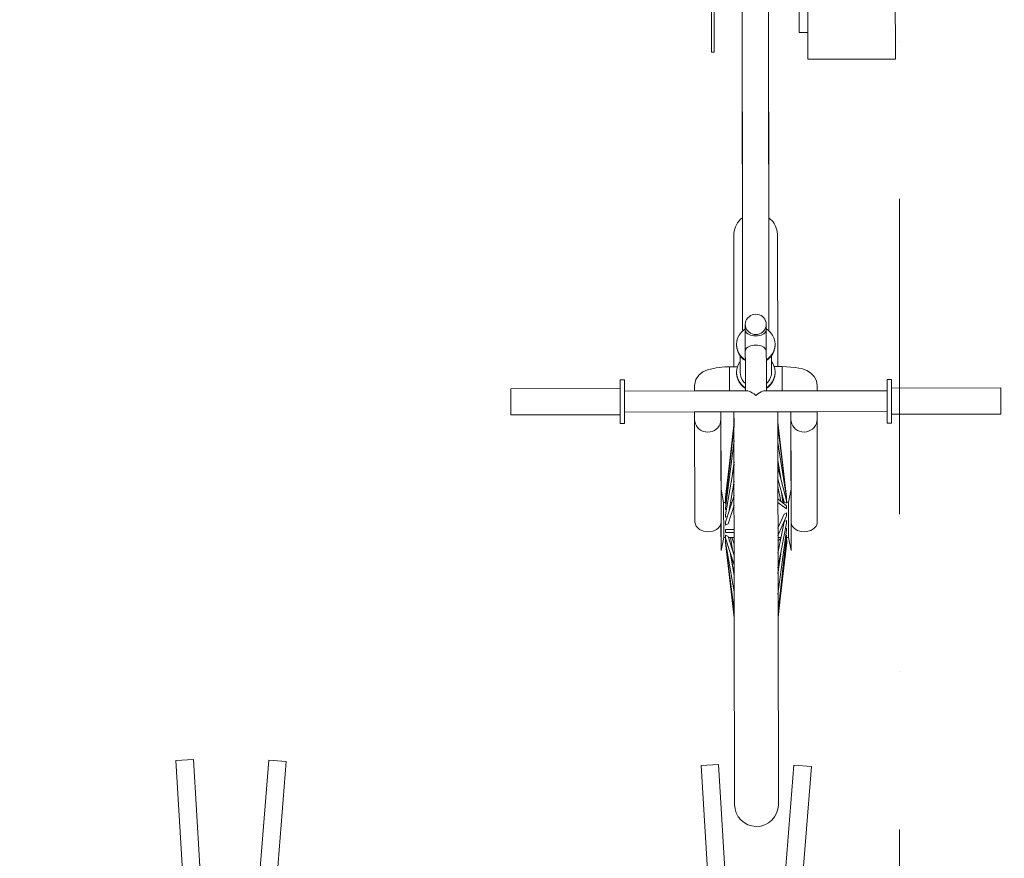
# Model space of a CAD drawing. Header units: millimetres. Extents: x 7523222 to 7678971, y 5352079 to 5786624.
# Tile 15 of 92: x 7541465 to 7542590, y 5777623 to 5778580. Entities that reach past the tile are written whole.
import ezdxf
from ezdxf.enums import TextEntityAlignment as Align

# ---------------------------------------------------------------- set-up
doc = ezdxf.new("R2010")
doc.units = ezdxf.units.MM
doc.header["$MEASUREMENT"] = 0
doc.linetypes.add('Kropki i Kreski', pattern=[720, 360, -180, 0, -180])
doc.linetypes.add('Wipeout_Contour', pattern=[1000, 0, -1000])
for name, color, linetype in [('Nowe_2025-11-03 Rowery', 7, 'Continuous'), ('Nowe_299-A Wymiary opisy PB', 7, 'Continuous'), ('Nowe_410-K Osie', 7, 'Continuous')]:
    doc.layers.add(name, color=color, linetype=linetype)
for name, color, linetype, lineweight in [('Nowe_2025-11-03 Rowery_Nr_pióra__2', 8, 'Continuous', 13), ('Nowe_299-A Wymiary opisy PB_Nr_pióra__6', 5, 'Continuous', 13), ('Nowe_410-K Osie_Nr_pióra__1', 7, 'Continuous', 13)]:
    doc.layers.add(name, color=color, linetype=linetype, lineweight=lineweight)
for name, color, linetype, lineweight, true_color in [('Nowe_299-A Wymiary opisy PB_Nr_pióra__45', 7, 'Continuous', 15, 0x40a5ff), ('Nowe_299-A Wymiary opisy PB_Nr_pióra__85', 7, 'Continuous', 13, 0x80c2ff), ('Nowe_410-K Osie_Nr_pióra__5', 7, 'Continuous', 13, 0x40a5ff)]:
    doc.layers.add(name, color=color, linetype=linetype, lineweight=lineweight, true_color=true_color)
doc.styles.add('STYL_AUTOMATYCZNY_2', font='arial.ttf')
doc.styles.add('STYL_AUTOMATYCZNY_3', font='arial.ttf')
doc.dimstyles.new('STYL_AUTOMATYCZNY__1', dxfattribs={"dimtxt": 200, "dimasz": 95, "dimexe": 0.18, "dimexo": 0.0625, "dimgap": 0, "dimtad": 1, "dimdec": 1, "dimlfac": 0.1, "dimzin": 0, "dimdsep": 46, "dimtxsty": 'STYL_AUTOMATYCZNY_2', "dimblk": 'ARROWHEAD_2', "dimblk1": 'ARROWHEAD_2', "dimblk2": 'ARROWHEAD_2', "dimcen": 0.09, "dimclrd": 256, "dimclre": 256, "dimclrt": 5, "dimadec": 1, "dimazin": 0, "dimtfac": 1, "dimtdec": 4, "dimtmove": 0, "dimatfit": 3, "dimfxl": 0, "dimtolj": 1, "dimtzin": 0, "dimarcsym": 0})
doc.dimstyles.new('STYL_AUTOMATYCZNY__2', dxfattribs={"dimtxt": 200, "dimasz": 95, "dimexe": 0.18, "dimexo": 0.0625, "dimgap": 0, "dimtad": 1, "dimtih": 1, "dimtoh": 1, "dimdec": 1, "dimlfac": 0.1, "dimzin": 0, "dimdsep": 46, "dimtxsty": 'STYL_AUTOMATYCZNY_2', "dimblk": 'ARROWHEAD_2', "dimblk1": 'ARROWHEAD_2', "dimblk2": 'ARROWHEAD_2', "dimcen": 0.09, "dimclrd": 256, "dimclre": 256, "dimclrt": 5, "dimadec": 1, "dimazin": 0, "dimtfac": 1, "dimtdec": 4, "dimtmove": 0, "dimatfit": 3, "dimfxl": 0, "dimtolj": 1, "dimtzin": 0, "dimarcsym": 0})

# ---------------------------------------------------------------- blocks, each defined once
blk = doc.blocks.new('Standardowy znacznik osi[181]', base_point=(7542470.5, 5781536.1))
at = {"layer": 'Nowe_410-K Osie_Nr_pióra__5', "color": 161, "linetype": 'Kropki i Kreski', "lineweight": 13, "true_color": 0x40a5ff}
blk.add_line((7542470.5, 5780536.1), (7542470.5, 5759403.4), dxfattribs=at)
at = {"layer": 'Nowe_410-K Osie_Nr_pióra__1', "color": 7, "lineweight": 13, "style": 'STYL_AUTOMATYCZNY_3'}
for tag, p in [('AC_MarkerText_1_0', (7542470.5, 5782111.1)), ('AC_MarkerText_1_1', (7542470.5, 5758178.4))]:
    blk.add_attdef(tag, text='', height=350, dxfattribs=at).set_placement(p, align=Align.TOP_CENTER)
blk = doc.blocks.new('Stojak na rowery 02 27[188]', base_point=(7541403.7, 5777408.4))
at = {"color": 254, "linetype": 'Wipeout_Contour', "lineweight": 0, "ltscale": 38001520.99650452}
blk.add_wipeout([(7541681.2, 5777446.3), (7541663.8, 5777735.8), (7541643.8, 5777734.6), (7541661.3, 5777445.1)], dxfattribs=at).dxf.layer = 'Nowe_2025-11-03 Rowery'
at = {"color": 254, "linetype": 'Wipeout_Contour', "lineweight": 0, "ltscale": 38001791.45607746}
blk.add_wipeout([(7541746.8, 5777444.3), (7541769.8, 5777733.4), (7541749.9, 5777735), (7541726.9, 5777445.9)], dxfattribs=at).dxf.layer = 'Nowe_2025-11-03 Rowery'
at = {"color": 254, "linetype": 'Wipeout_Contour', "lineweight": 0, "ltscale": 38003412.13286211}
blk.add_wipeout([(7542281.2, 5777440.6), (7542263.7, 5777730), (7542243.8, 5777728.8), (7542261.2, 5777439.4)], dxfattribs=at).dxf.layer = 'Nowe_2025-11-03 Rowery'
at = {"color": 254, "linetype": 'Wipeout_Contour', "lineweight": 0, "ltscale": 38003682.60065266}
blk.add_wipeout([(7542346.8, 5777438.5), (7542369.8, 5777727.6), (7542349.8, 5777729.2), (7542326.8, 5777440.1)], dxfattribs=at).dxf.layer = 'Nowe_2025-11-03 Rowery'
at = {"layer": 'Nowe_2025-11-03 Rowery_Nr_pióra__2', "color": 8, "linetype": 'Continuous', "lineweight": 13, "flags": 128}
for points in [[(7541681.2, 5777446.3), (7541661.3, 5777445.1), (7541643.8, 5777734.6), (7541663.8, 5777735.8)], [(7541746.8, 5777444.3), (7541726.9, 5777445.9), (7541749.9, 5777735), (7541769.8, 5777733.4)], [(7542281.2, 5777440.6), (7542261.2, 5777439.4), (7542243.8, 5777728.8), (7542263.7, 5777730)], [(7542346.8, 5777438.5), (7542326.8, 5777440.1), (7542349.8, 5777729.2), (7542369.8, 5777727.6)]]:
    blk.add_lwpolyline(points, close=True, dxfattribs=at)
blk = doc.blocks.new('Rower 27[190]', base_point=(7542306.3, 5778169.2))
at = {"layer": 'Nowe_2025-11-03 Rowery_Nr_pióra__2', "color": 8, "linetype": 'Continuous', "lineweight": 13}
for p, q in [((7542255.5, 5778709.3), (7542255.7, 5778543.3)), ((7542258.5, 5778709.3), (7542258.7, 5778543.3)), ((7542291.2, 5778225), (7542290.5, 5778696.6)), ((7542321.2, 5778225.1), (7542320.5, 5778696.6)), ((7542355.6, 5778659.5), (7542355.7, 5778565.8)), ((7542365.8, 5778535.2), (7542365.6, 5778642.7)), ((7542255.7, 5778543.3), (7542258.7, 5778543.3)), ((7542304.1, 5778243.8), (7542302.1, 5778243.3)), ((7542306.2, 5778244), (7542304.1, 5778243.8)), ((7542308.3, 5778243.8), (7542306.2, 5778244)), ((7542310.3, 5778243.3), (7542308.3, 5778243.8)), ((7542294.4, 5778234.4), (7542294.2, 5778232.4)), ((7542294.2, 5778232.4), (7542294.4, 5778230.3)), ((7542294.3, 5778156.4), (7542294.2, 5778232.4)), ((7542294.9, 5778236.3), (7542294.4, 5778234.4)), ((7542295.8, 5778238.1), (7542294.9, 5778236.3)), ((7542297, 5778239.8), (7542295.8, 5778238.1)), ((7542298.5, 5778241.2), (7542297, 5778239.8)), ((7542300.2, 5778242.4), (7542298.5, 5778241.2)), ((7542302.1, 5778243.3), (7542300.2, 5778242.4)), ((7542312.2, 5778242.4), (7542310.3, 5778243.3)), ((7542313.9, 5778241.3), (7542312.2, 5778242.4)), ((7542315.4, 5778239.8), (7542313.9, 5778241.3)), ((7542316.6, 5778238.2), (7542315.4, 5778239.8)), ((7542317.5, 5778236.3), (7542316.6, 5778238.2)), ((7542318, 5778234.4), (7542317.5, 5778236.3)), ((7542318.2, 5778232.4), (7542318, 5778234.4)), ((7542318, 5778230.4), (7542318.2, 5778232.4)), ((7542318.3, 5778156.5), (7542318.2, 5778232.4)), ((7542289.4, 5778223.2), (7542287.2, 5778220.2)), ((7542292.1, 5778225.9), (7542289.4, 5778223.2)), ((7542294.2, 5778227.3), (7542292.1, 5778225.9)), ((7542294.4, 5778225.2), (7542294.2, 5778226.4)), ((7542294.4, 5778230.3), (7542294.9, 5778228.4)), ((7542294.9, 5778224), (7542294.4, 5778225.2)), ((7542294.9, 5778228.4), (7542295.8, 5778226.6)), ((7542295.8, 5778222.8), (7542294.9, 5778224)), ((7542295.8, 5778226.6), (7542297, 5778224.9)), ((7542297, 5778221.8), (7542295.8, 5778222.8)), ((7542297, 5778224.9), (7542298.5, 5778223.5)), ((7542298.5, 5778220.9), (7542297, 5778221.8)), ((7542298.5, 5778223.5), (7542300.2, 5778222.3)), ((7542300.2, 5778220.2), (7542298.5, 5778220.9)), ((7542300.2, 5778222.3), (7542302.1, 5778221.5)), ((7542302.1, 5778221.5), (7542304.1, 5778221)), ((7542304.1, 5778221), (7542306.2, 5778220.8)), ((7542306.2, 5778220.8), (7542308.3, 5778221)), ((7542308.3, 5778221), (7542310.3, 5778221.5)), ((7542310.3, 5778221.5), (7542312.2, 5778222.3)), ((7542312.2, 5778222.3), (7542313.9, 5778223.5)), ((7542313.9, 5778220.9), (7542312.2, 5778220.2)), ((7542313.9, 5778223.5), (7542315.4, 5778224.9)), ((7542315.4, 5778221.8), (7542313.9, 5778220.9)), ((7542315.4, 5778224.9), (7542316.6, 5778226.6)), ((7542316.6, 5778222.9), (7542315.4, 5778221.8)), ((7542316.6, 5778226.6), (7542317.5, 5778228.4)), ((7542317.5, 5778224), (7542316.6, 5778222.9)), ((7542317.5, 5778228.4), (7542318, 5778230.4)), ((7542318, 5778225.2), (7542317.5, 5778224)), ((7542318.2, 5778226.4), (7542318, 5778225.2)), ((7542320.3, 5778225.9), (7542318.2, 5778227.3)), ((7542323.1, 5778223.3), (7542320.3, 5778225.9)), ((7542325.3, 5778220.2), (7542323.1, 5778223.3)), ((7542284.6, 5778213.3), (7542284.2, 5778209.6)), ((7542285.5, 5778216.8), (7542284.6, 5778213.3)), ((7542287.2, 5778220.2), (7542285.5, 5778216.8)), ((7542302.1, 5778219.7), (7542300.2, 5778220.2)), ((7542304.1, 5778219.4), (7542302.1, 5778219.7)), ((7542306.2, 5778219.3), (7542304.1, 5778219.4)), ((7542308.3, 5778219.4), (7542306.2, 5778219.3)), ((7542310.3, 5778219.7), (7542308.3, 5778219.4)), ((7542312.2, 5778220.2), (7542310.3, 5778219.7)), ((7542326.9, 5778216.9), (7542325.3, 5778220.2)), ((7542327.9, 5778213.3), (7542326.9, 5778216.9)), ((7542328.2, 5778209.6), (7542327.9, 5778213.3)), ((7542284.2, 5778208.8), (7542284.2, 5778209.6)), ((7542284.2, 5778209.6), (7542284.6, 5778205.9)), ((7542284.2, 5778208.8), (7542284.6, 5778205.1)), ((7542284.6, 5778205.9), (7542285.6, 5778202.3)), ((7542284.6, 5778205.1), (7542285.6, 5778201.5)), ((7542285.6, 5778202.3), (7542287.2, 5778198.9)), ((7542285.6, 5778201.5), (7542287.2, 5778198.2)), ((7542287.2, 5778198.9), (7542289.4, 5778195.9)), ((7542294.4, 5778203), (7542294.2, 5778201.8)), ((7542295, 5778204.2), (7542294.4, 5778203)), ((7542295.8, 5778205.3), (7542295, 5778204.2)), ((7542297, 5778206.3), (7542295.8, 5778205.3)), ((7542298.5, 5778207.1), (7542297, 5778206.3)), ((7542300.2, 5778207.8), (7542298.5, 5778207.1)), ((7542302.1, 5778208.3), (7542300.2, 5778207.8)), ((7542304.1, 5778208.6), (7542302.1, 5778208.3)), ((7542306.2, 5778208.7), (7542304.1, 5778208.6)), ((7542308.3, 5778208.6), (7542306.2, 5778208.7)), ((7542310.3, 5778208.3), (7542308.3, 5778208.6)), ((7542312.2, 5778207.8), (7542310.3, 5778208.3)), ((7542313.9, 5778207.1), (7542312.2, 5778207.8)), ((7542315.4, 5778206.3), (7542313.9, 5778207.1)), ((7542316.6, 5778205.3), (7542315.4, 5778206.3)), ((7542317.5, 5778204.2), (7542316.6, 5778205.3)), ((7542318.1, 5778203.1), (7542317.5, 5778204.2)), ((7542318.2, 5778201.9), (7542318.1, 5778203.1)), ((7542323.1, 5778196), (7542325.3, 5778199)), ((7542325.3, 5778199), (7542326.9, 5778202.4)), ((7542325.3, 5778198.2), (7542326.9, 5778201.6)), ((7542326.9, 5778202.4), (7542327.9, 5778205.9)), ((7542326.9, 5778201.6), (7542327.9, 5778205.2)), ((7542327.9, 5778205.9), (7542328.2, 5778209.6)), ((7542327.9, 5778205.2), (7542328.2, 5778208.8)), ((7542328.2, 5778208.8), (7542328.2, 5778209.6)), ((7542287.2, 5778188.4), (7542285.6, 5778185)), ((7542287.2, 5778198.2), (7542289.4, 5778195.1)), ((7542288.3, 5778189.8), (7542287.2, 5778188.4)), ((7542288.3, 5778177.7), (7542288.2, 5778196.7)), ((7542289.4, 5778195.9), (7542292.1, 5778193.3)), ((7542289.4, 5778195.1), (7542292.1, 5778192.5)), ((7542292.1, 5778193.3), (7542294.3, 5778191.8)), ((7542292.1, 5778192.5), (7542294.3, 5778191.1)), ((7542318.3, 5778191.9), (7542320.4, 5778193.3)), ((7542318.3, 5778191.1), (7542320.4, 5778192.6)), ((7542320.4, 5778193.3), (7542323.1, 5778196)), ((7542320.4, 5778192.6), (7542323.1, 5778195.2)), ((7542323.1, 5778195.2), (7542325.3, 5778198.2)), ((7542324.3, 5778177.8), (7542324.2, 5778196.8)), ((7542325.3, 5778188.4), (7542324.3, 5778189.9)), ((7542326.9, 5778185.1), (7542325.3, 5778188.4)), ((7542276.3, 5778184.1), (7542276.3, 5778156.4)), ((7542276.3, 5778184.1), (7542285.4, 5778184.1)), ((7542284.6, 5778181.4), (7542284.3, 5778177.7)), ((7542284.3, 5778177.7), (7542284.6, 5778174)), ((7542284.3, 5778176.9), (7542284.3, 5778177.7)), ((7542284.3, 5778176.9), (7542284.6, 5778173.3)), ((7542285.6, 5778185), (7542284.6, 5778181.4)), ((7542288.3, 5778177.7), (7542288.6, 5778174.7)), ((7542324, 5778174.8), (7542324.3, 5778177.8)), ((7542327.9, 5778181.5), (7542326.9, 5778185.1)), ((7542327.2, 5778184.2), (7542336.3, 5778184.2)), ((7542328.3, 5778177.8), (7542327.9, 5778181.5)), ((7542327.9, 5778174.1), (7542328.3, 5778177.8)), ((7542327.9, 5778173.3), (7542328.3, 5778177)), ((7542328.3, 5778177), (7542328.3, 5778177.8)), ((7542336.3, 5778184.2), (7542336.3, 5778156.5)), ((7542151.3, 5778169.2), (7542151.4, 5778119.4)), ((7542284.6, 5778174), (7542285.6, 5778170.5)), ((7542284.6, 5778173.3), (7542285.6, 5778169.7)), ((7542285.6, 5778170.5), (7542287.2, 5778167.1)), ((7542285.6, 5778169.7), (7542287.2, 5778166.3)), ((7542287.2, 5778167.1), (7542289.4, 5778164.1)), ((7542287.2, 5778166.3), (7542289.4, 5778163.3)), ((7542288.6, 5778174.7), (7542289.4, 5778171.8)), ((7542289.4, 5778171.8), (7542290.7, 5778169)), ((7542290.7, 5778169), (7542292.5, 5778166.6)), ((7542292.5, 5778166.6), (7542294.3, 5778164.8)), ((7542318.3, 5778164.9), (7542320.1, 5778166.6)), ((7542320.1, 5778166.6), (7542321.9, 5778169.1)), ((7542321.9, 5778169.1), (7542323.2, 5778171.8)), ((7542323.1, 5778164.1), (7542325.3, 5778167.2)), ((7542323.2, 5778171.8), (7542324, 5778174.8)), ((7542323.2, 5778163.3), (7542325.3, 5778166.4)), ((7542325.3, 5778167.2), (7542327, 5778170.5)), ((7542325.3, 5778166.4), (7542327, 5778169.7)), ((7542327, 5778170.5), (7542327.9, 5778174.1)), ((7542327, 5778169.7), (7542327.9, 5778173.3)), ((7542461.3, 5778169.6), (7542461.4, 5778119.8)), ((7542156.3, 5778156.2), (7542156.3, 5778132.3)), ((7542236.3, 5778156.4), (7542297.1, 5778156.4)), ((7542289.4, 5778164.1), (7542292.2, 5778161.5)), ((7542289.4, 5778163.3), (7542292.2, 5778160.7)), ((7542292.2, 5778161.5), (7542294.3, 5778160)), ((7542292.2, 5778160.7), (7542294.3, 5778159.2)), ((7542297.1, 5778156.4), (7542298.6, 5778156.1)), ((7542298.6, 5778156.1), (7542300.3, 5778155.4)), ((7542300.3, 5778155.4), (7542302.2, 5778154.3)), ((7542302.2, 5778154.3), (7542304.2, 5778153)), ((7542308.4, 5778153), (7542310.4, 5778154.3)), ((7542310.4, 5778154.3), (7542312.3, 5778155.4)), ((7542312.3, 5778155.4), (7542314, 5778156.1)), ((7542314, 5778156.1), (7542315.5, 5778156.5)), ((7542315.5, 5778156.5), (7542376.3, 5778156.6)), ((7542318.3, 5778160), (7542320.4, 5778161.5)), ((7542318.3, 5778159.3), (7542320.4, 5778160.7)), ((7542320.4, 5778161.5), (7542323.1, 5778164.1)), ((7542320.4, 5778160.7), (7542323.2, 5778163.3)), ((7542456.3, 5778156.7), (7542456.3, 5778132.8)), ((7542304.2, 5778153), (7542306.3, 5778151.4)), ((7542306.3, 5778151.4), (7542308.4, 5778153)), ((7542236.3, 5778132.4), (7542376.3, 5778132.6)), ((7542266.3, 5778132.5), (7542266.6, 5777974.2)), ((7542281.3, 5778132.5), (7542281.7, 5777897.5)), ((7542331.3, 5778132.6), (7542331.7, 5777897.6)), ((7542346.3, 5778132.6), (7542346.6, 5777974.3)), ((7542236.6, 5778121.3), (7542236.4, 5778123.8)), ((7542237.3, 5778118.9), (7542236.6, 5778121.3)), ((7542266.1, 5778121.3), (7542265.5, 5778118.9)), ((7542266.4, 5778123.9), (7542266.1, 5778121.3)), ((7542271.5, 5778033.1), (7542281.4, 5778120.8)), ((7542337.9, 5778063.4), (7542331.4, 5778120.9)), ((7542346.6, 5778121.5), (7542346.4, 5778124)), ((7542347.3, 5778119), (7542346.6, 5778121.5)), ((7542376.1, 5778121.5), (7542375.5, 5778119.1)), ((7542376.4, 5778124), (7542376.1, 5778121.5)), ((7542238.4, 5778116.6), (7542237.3, 5778118.9)), ((7542239.9, 5778114.5), (7542238.4, 5778116.6)), ((7542241.7, 5778112.7), (7542239.9, 5778114.5)), ((7542243.9, 5778111.3), (7542241.7, 5778112.7)), ((7542246.2, 5778110.2), (7542243.9, 5778111.3)), ((7542248.8, 5778109.6), (7542246.2, 5778110.2)), ((7542251.4, 5778109.4), (7542248.8, 5778109.6)), ((7542254, 5778109.6), (7542251.4, 5778109.4)), ((7542256.5, 5778110.2), (7542254, 5778109.6)), ((7542258.9, 5778111.3), (7542256.5, 5778110.2)), ((7542261, 5778112.8), (7542258.9, 5778111.3)), ((7542262.9, 5778114.5), (7542261, 5778112.8)), ((7542264.4, 5778116.6), (7542262.9, 5778114.5)), ((7542265.5, 5778118.9), (7542264.4, 5778116.6)), ((7542271.5, 5778028.7), (7542281.4, 5778116.5)), ((7542341.5, 5778035), (7542331.4, 5778115.8)), ((7542348.4, 5778116.7), (7542347.3, 5778119)), ((7542349.9, 5778114.7), (7542348.4, 5778116.7)), ((7542351.7, 5778112.9), (7542349.9, 5778114.7)), ((7542353.9, 5778111.4), (7542351.7, 5778112.9)), ((7542356.2, 5778110.4), (7542353.9, 5778111.4)), ((7542358.8, 5778109.7), (7542356.2, 5778110.4)), ((7542361.4, 5778109.5), (7542358.8, 5778109.7)), ((7542364, 5778109.7), (7542361.4, 5778109.5)), ((7542366.5, 5778110.4), (7542364, 5778109.7)), ((7542368.9, 5778111.5), (7542366.5, 5778110.4)), ((7542371, 5778112.9), (7542368.9, 5778111.5)), ((7542372.9, 5778114.7), (7542371, 5778112.9)), ((7542374.4, 5778116.8), (7542372.9, 5778114.7)), ((7542375.5, 5778119.1), (7542374.4, 5778116.8)), ((7542271.5, 5778022.6), (7542281.4, 5778099.8)), ((7542341.5, 5778034.7), (7542331.4, 5778097.7)), ((7542279.7, 5778062.3), (7542281.4, 5778075.6)), ((7542334.8, 5778056.5), (7542331.4, 5778077.5)), ((7542271.5, 5778014.9), (7542281.4, 5778072.2)), ((7542280, 5778064.3), (7542281.4, 5778072.7)), ((7542332, 5778067), (7542331.4, 5778070.9)), ((7542341.5, 5778031.4), (7542331.4, 5778069)), ((7542275.3, 5778018.1), (7542281.5, 5778053.6)), ((7542338.5, 5778029.6), (7542331.5, 5778056.1)), ((7542269.5, 5778029.2), (7542266.5, 5778044.2)), ((7542271.5, 5778035.1), (7542273.4, 5778050.1)), ((7542280, 5778045.2), (7542281.5, 5778049.6)), ((7542334.7, 5778030.6), (7542331.5, 5778047.2)), ((7542346.5, 5778044.3), (7542343.5, 5778029.3)), ((7542271.5, 5778006.5), (7542281.5, 5778037)), ((7542271.5, 5778035.1), (7542271.5, 5778031.4)), ((7542271.5, 5778035.1), (7542271.7, 5778035)), ((7542271.5, 5778033.4), (7542271.5, 5778033.4)), ((7542271.5, 5778033.1), (7542272, 5778033)), ((7542271.9, 5778032.5), (7542271.5, 5778032.5)), ((7542271.8, 5778031.5), (7542271.5, 5778031.4)), ((7542271.5, 5778030), (7542271.7, 5778030.7)), ((7542271.5, 5778030), (7542271.5, 5778029.2)), ((7542271.5, 5778030), (7542271.6, 5778029.9)), ((7542341.5, 5778025.3), (7542331.5, 5778033.1)), ((7542337.2, 5778029.3), (7542335.7, 5778040.3)), ((7542338.2, 5778029.3), (7542337.9, 5778031.9)), ((7542341.2, 5778032.4), (7542341.5, 5778032.3)), ((7542341.3, 5778031.9), (7542341.5, 5778031.9)), ((7542341.5, 5778035), (7542341.5, 5778031.9)), ((7542341.5, 5778031.4), (7542341.5, 5778028.2)), ((7542269.5, 5778029.2), (7542269.6, 5777989.2)), ((7542271.5, 5778029.2), (7542269.5, 5778029.2)), ((7542271.5, 5778028.7), (7542271.5, 5778028.1)), ((7542271.5, 5778028.1), (7542272.2, 5778028.1)), ((7542271.5, 5778022.6), (7542271.5, 5778020.9)), ((7542271.5, 5778020.9), (7542272.6, 5778021.1)), ((7542274.5, 5778004.8), (7542281.5, 5778026.1)), ((7542278.9, 5778029.2), (7542277.2, 5778029.2)), ((7542338.5, 5778023.6), (7542331.5, 5778029)), ((7542339.3, 5778029.3), (7542336.4, 5778029.3)), ((7542338.5, 5778029.6), (7542341.5, 5778028.2)), ((7542338.5, 5778023.6), (7542341.5, 5778021.9)), ((7542343.5, 5778029.3), (7542341.5, 5778029.3)), ((7542341.5, 5778025.3), (7542341.5, 5778021.9)), ((7542343.5, 5778029.3), (7542343.6, 5777989.3)), ((7542271.5, 5778014.9), (7542271.5, 5778012.3)), ((7542271.5, 5778012.3), (7542273.7, 5778013.1)), ((7542338.5, 5778015.8), (7542331.5, 5777999.6)), ((7542341.5, 5778014), (7542331.5, 5777991)), ((7542341.5, 5778017.4), (7542338.5, 5778015.8)), ((7542341.5, 5778008.4), (7542338.6, 5778007.2)), ((7542341.5, 5778017.4), (7542341.5, 5778014)), ((7542341.5, 5778008.4), (7542341.5, 5778005.6)), ((7542266.5, 5778006.6), (7542266.3, 5778004.7)), ((7542271.5, 5778006.5), (7542271.5, 5778003.2)), ((7542271.5, 5778003.2), (7542274.5, 5778004.8)), ((7542271.5, 5777998.4), (7542271.5, 5777994.9)), ((7542271.5, 5777998.4), (7542281.5, 5777998.4)), ((7542338.5, 5778007.1), (7542331.6, 5777971.3)), ((7542341.5, 5778005.6), (7542331.6, 5777954.5)), ((7542341.5, 5777997.6), (7542331.6, 5777924.6)), ((7542341.5, 5777999.6), (7542340.3, 5777999.3)), ((7542341.5, 5777999.6), (7542341.5, 5777997.6)), ((7542346.8, 5778004.8), (7542346.5, 5778006.7)), ((7542269.6, 5777989.2), (7542266.6, 5777974.2)), ((7542271.6, 5777989.2), (7542269.6, 5777989.2)), ((7542271.5, 5777994.9), (7542281.5, 5777994.9)), ((7542271.6, 5777991.6), (7542271.6, 5777988.3)), ((7542274.5, 5777990.1), (7542271.6, 5777991.6)), ((7542271.6, 5777988.3), (7542281.6, 5777957.9)), ((7542271.6, 5777986.9), (7542271.6, 5777983.2)), ((7542272.1, 5777986.7), (7542271.6, 5777986.9)), ((7542271.8, 5777987.7), (7542271.9, 5777986.8)), ((7542274.5, 5777990.1), (7542281.6, 5777968.7)), ((7542281.6, 5777989.2), (7542274.8, 5777989.2)), ((7542275.5, 5777989.2), (7542276, 5777985.7)), ((7542277.3, 5777989.2), (7542280.1, 5777973.2)), ((7542279, 5777989.2), (7542281.6, 5777981.4)), ((7542335.1, 5777989.3), (7542331.5, 5777989.3)), ((7542334.8, 5777987.9), (7542331.6, 5777985.4)), ((7542341.5, 5777991), (7542331.7, 5777904.9)), ((7542341.5, 5777986.3), (7542331.7, 5777897.6)), ((7542341.5, 5777991.9), (7542340.8, 5777991.9)), ((7542341, 5777986.7), (7542341.5, 5777986.7)), ((7542341.5, 5777986.3), (7542341, 5777986.4)), ((7542341.5, 5777987.2), (7542341.1, 5777987.4)), ((7542343.6, 5777989.3), (7542341.3, 5777989.3)), ((7542341.5, 5777987.2), (7542341.4, 5777986.7)), ((7542341.4, 5777985), (7542341.6, 5777985)), ((7542341.5, 5777991.9), (7542341.5, 5777991)), ((7542341.5, 5777989.3), (7542341.5, 5777987.2)), ((7542341.5, 5777986.7), (7542341.5, 5777986.3)), ((7542341.5, 5777986.3), (7542341.6, 5777983.5)), ((7542346.6, 5777974.3), (7542343.6, 5777989.3)), ((7542271.6, 5777984.3), (7542281.6, 5777927)), ((7542271.6, 5777983.2), (7542281.7, 5777906.1)), ((7542341.6, 5777983.5), (7542338.1, 5777955.1)), ((7542341.6, 5777983.5), (7542341.2, 5777983.6)), ((7542273.5, 5777968.2), (7542281.7, 5777897.5)), ((7542277, 5777971.8), (7542281.6, 5777945.6)), ((7542278.3, 5777967.8), (7542280.1, 5777954)), ((7542334.7, 5777970.4), (7542331.6, 5777947.6)), ((7542279.9, 5777956.1), (7542281.6, 5777946.2)), ((7542332.1, 5777951.5), (7542331.6, 5777949.5))]:
    blk.add_line(p, q, dxfattribs=at)
at = {"layer": 'Nowe_2025-11-03 Rowery_Nr_pióra__2', "color": 8, "linetype": 'Continuous', "lineweight": 13, "flags": 128}
for points in [[(7542355.7, 5778593.5), (7542355.7, 5778565.8), (7542365.7, 5778565.8), (7542365.8, 5778535.2), (7542465.8, 5778535.3), (7542465.6, 5778615.3)], [(7542255.6, 5778610.1), (7542255.7, 5778543.3), (7542258.7, 5778543.3), (7542258.7, 5778596.3)]]:
    blk.add_lwpolyline(points, dxfattribs=at)
blk.add_lwpolyline([(7542290.7, 5778596.4), (7542291, 5778354.1, 0.222487), (7542281.2, 5778336.2), (7542281.3, 5778184.1), (7542271, 5778184), (7542260.9, 5778183), (7542251, 5778180.5), (7542245.7, 5778178.1), (7542241.2, 5778174.4), (7542237.8, 5778169.4), (7542236.3, 5778162.6), (7542236.3, 5778156.4), (7542156.3, 5778156.2), (7542156.3, 5778169.2), (7542151.3, 5778169.2), (7542151.3, 5778159.2), (7542026.3, 5778159), (7542026.3, 5778129.2), (7542151.3, 5778129.3), (7542151.4, 5778119.4), (7542156.4, 5778119.4), (7542156.3, 5778132.3), (7542236.3, 5778132.4), (7542236.5, 5778006.5), (7542238, 5778001.9), (7542241.9, 5777998.1), (7542246.4, 5777996.2), (7542251.5, 5777995.6), (7542257.3, 5777996.5), (7542261.2, 5777998.2), (7542263, 5777999.5), (7542265.5, 5778002.6), (7542266.3, 5778004.7), (7542266.6, 5777974.2), (7542269.6, 5777989.2), (7542271.6, 5777989.2), (7542271.6, 5777983.2), (7542281.7, 5777897.5), (7542282, 5777684.3, 0.995646), (7542332, 5777683.9), (7542331.7, 5777899.7), (7542341.6, 5777983.5), (7542341.3, 5777989.3), (7542343.6, 5777989.3), (7542346.6, 5777974.3), (7542346.6, 5778005.7), (7542347.4, 5778002.9), (7542348.5, 5778001.2), (7542350, 5777999.6), (7542351.9, 5777998.3), (7542354, 5777997.2), (7542356.4, 5777996.4), (7542358.9, 5777995.9), (7542361.5, 5777995.7), (7542364.1, 5777995.9), (7542369, 5777997.2), (7542371.2, 5777998.3), (7542373, 5777999.7), (7542375.1, 5778002.1), (7542376.3, 5778004.8), (7542376.5, 5778006.7), (7542376.3, 5778132.6), (7542456.3, 5778132.8), (7542456.4, 5778119.8), (7542461.4, 5778119.8), (7542461.3, 5778129.8), (7542586.3, 5778130), (7542586.3, 5778159.9), (7542461.3, 5778159.7), (7542461.3, 5778169.6), (7542456.3, 5778169.6), (7542456.3, 5778156.7), (7542376.3, 5778156.6), (7542376.3, 5778162.8), (7542375.4, 5778167.8), (7542373, 5778172.8), (7542368.8, 5778177), (7542364.4, 5778179.6), (7542359.4, 5778181.5), (7542351.3, 5778183.2), (7542341.5, 5778184.1), (7542331.3, 5778184.2), (7542331, 5778334.6), (7542330.6, 5778338.9, 0.188008), (7542321, 5778354.2), (7542320.7, 5778596.4)], format="xyb", dxfattribs=at)
for points in [[(7542266.3, 5778132.5), (7542281.3, 5778132.5), (7542281.4, 5778119), (7542271.5, 5778035.1), (7542271.5, 5778029.2), (7542269.5, 5778029.2), (7542266.5, 5778044.2)], [(7542331.3, 5778132.6), (7542346.3, 5778132.6), (7542346.5, 5778044.3), (7542343.5, 5778029.3), (7542341.5, 5778029.3), (7542341.5, 5778035), (7542331.4, 5778120.9)]]:
    blk.add_lwpolyline(points, close=True, dxfattribs=at)
blk = doc.blocks.new('*D278', base_point=(6982742.1, 5361781.8))
at = {"layer": 'Nowe_299-A Wymiary opisy PB_Nr_pióra__45', "color": 161, "linetype": 'Continuous', "lineweight": 15, "true_color": 0x40a5ff}
for p, q in [((7524916.3, 5758993), (7524844.1, 5758868)), ((7569194.2, 5758868), (7569266.4, 5758993))]:
    blk.add_line(p, q, dxfattribs=at)
at = {"layer": 'Nowe_299-A Wymiary opisy PB_Nr_pióra__85', "color": 151, "linetype": 'Continuous', "lineweight": 13, "true_color": 0x80c2ff}
for p, q in [((7524880.2, 5758836.7), (7524880.2, 5759024.2)), ((7569230.3, 5758836.7), (7569230.3, 5759024.2)), ((7524819, 5758930.5), (7524880.2, 5758930.5)), ((7524880.2, 5758930.5), (7569230.3, 5758930.5)), ((7569230.3, 5758930.5), (7569291.4, 5758930.5))]:
    blk.add_line(p, q, dxfattribs=at)
at = {"layer": 'Nowe_299-A Wymiary opisy PB_Nr_pióra__6', "color": 5, "lineweight": 13, "insert": (7546712, 5758970.5), "char_height": 200, "attachment_point": 7, "style": 'STYL_AUTOMATYCZNY_2'}
blk.add_mtext('\\A1;{\\pql;\\fArial|b0|i0|c238|p0;\\W1.000000;4\xa0435}', dxfattribs=at)
blk = doc.blocks.new('ARROWHEAD_2')
at = {"color": 0, "linetype": 'Continuous', "lineweight": 0}
for p, q in [((-0.378, -0.655), (0.378, 0.655)), ((0, 0), (-1, 0))]:
    blk.add_line(p, q, dxfattribs=at)
blk = doc.blocks.new('*D297', base_point=(6982742.1, 5361781.8))
at = {"layer": 'Nowe_299-A Wymiary opisy PB_Nr_pióra__45', "color": 161, "linetype": 'Continuous', "lineweight": 15, "true_color": 0x40a5ff}
for p, q in [((7536756.5, 5781305.8), (7536684.3, 5781180.8)), ((7542506.6, 5781305.8), (7542434.5, 5781180.8))]:
    blk.add_line(p, q, dxfattribs=at)
at = {"layer": 'Nowe_299-A Wymiary opisy PB_Nr_pióra__85', "color": 151, "linetype": 'Continuous', "lineweight": 13, "true_color": 0x80c2ff}
for p, q in [((7536720.4, 5781149.5), (7536720.4, 5781337)), ((7542470.5, 5781149.5), (7542470.5, 5781337)), ((7536659.3, 5781243.3), (7536720.4, 5781243.3)), ((7536720.4, 5781243.3), (7542470.5, 5781243.3))]:
    blk.add_line(p, q, dxfattribs=at)
at = {"layer": 'Nowe_299-A Wymiary opisy PB_Nr_pióra__6', "color": 5, "lineweight": 13, "insert": (7539366.7, 5781283.3), "char_height": 200, "attachment_point": 7, "style": 'STYL_AUTOMATYCZNY_2'}
blk.add_mtext('\\A1;{\\pql;\\fArial|b0|i0|c238|p0;\\W1.000000;575}', dxfattribs=at)
blk = doc.blocks.new('*D298', base_point=(6982742.1, 5361781.8))
at = {"layer": 'Nowe_299-A Wymiary opisy PB_Nr_pióra__45', "color": 161, "linetype": 'Continuous', "lineweight": 15, "true_color": 0x40a5ff}
for p, q in [((7542506.6, 5781305.8), (7542434.5, 5781180.8)), ((7545756.5, 5781305.8), (7545684.3, 5781180.8))]:
    blk.add_line(p, q, dxfattribs=at)
at = {"layer": 'Nowe_299-A Wymiary opisy PB_Nr_pióra__85', "color": 151, "linetype": 'Continuous', "lineweight": 13, "true_color": 0x80c2ff}
for p, q in [((7542470.5, 5781149.5), (7542470.5, 5781337)), ((7545720.4, 5781149.5), (7545720.4, 5781337)), ((7542470.5, 5781243.3), (7545720.4, 5781243.3))]:
    blk.add_line(p, q, dxfattribs=at)
at = {"layer": 'Nowe_299-A Wymiary opisy PB_Nr_pióra__6', "color": 5, "lineweight": 13, "insert": (7543866.7, 5781283.3), "char_height": 200, "attachment_point": 7, "style": 'STYL_AUTOMATYCZNY_2'}
blk.add_mtext('\\A1;{\\pql;\\fArial|b0|i0|c238|p0;\\W1.000000;325}', dxfattribs=at)
blk = doc.blocks.new('*D303', base_point=(6982742.1, 5361781.8))
at = {"layer": 'Nowe_299-A Wymiary opisy PB_Nr_pióra__45', "color": 161, "linetype": 'Continuous', "lineweight": 15, "true_color": 0x40a5ff}
for p, q in [((7524916.3, 5780885.3), (7524844.1, 5780760.3)), ((7569194.2, 5780760.3), (7569266.4, 5780885.3))]:
    blk.add_line(p, q, dxfattribs=at)
at = {"layer": 'Nowe_299-A Wymiary opisy PB_Nr_pióra__85', "color": 151, "linetype": 'Continuous', "lineweight": 13, "true_color": 0x80c2ff}
for p, q in [((7524880.2, 5780729.1), (7524880.2, 5780916.6)), ((7569230.3, 5780729.1), (7569230.3, 5780916.6)), ((7524819, 5780822.8), (7524880.2, 5780822.8)), ((7524880.2, 5780822.8), (7569230.3, 5780822.8)), ((7569230.3, 5780822.8), (7569291.4, 5780822.8))]:
    blk.add_line(p, q, dxfattribs=at)
at = {"layer": 'Nowe_299-A Wymiary opisy PB_Nr_pióra__6', "color": 5, "lineweight": 13, "insert": (7546712, 5780862.8), "char_height": 200, "attachment_point": 7, "style": 'STYL_AUTOMATYCZNY_2'}
blk.add_mtext('\\A1;{\\pql;\\fArial|b0|i0|c238|p0;\\W1.000000;4\xa0435}', dxfattribs=at)
blk = doc.blocks.new('*D305', base_point=(6982742.1, 5361781.8))
at = {"layer": 'Nowe_299-A Wymiary opisy PB_Nr_pióra__45', "color": 161, "linetype": 'Continuous', "lineweight": 15, "true_color": 0x40a5ff}
for p, q in [((7536446.5, 5780443.6), (7536374.3, 5780318.6)), ((7542666, 5780443.6), (7542593.9, 5780318.6))]:
    blk.add_line(p, q, dxfattribs=at)
at = {"layer": 'Nowe_299-A Wymiary opisy PB_Nr_pióra__85', "color": 151, "linetype": 'Continuous', "lineweight": 13, "true_color": 0x80c2ff}
for p, q in [((7536410.4, 5780287.4), (7536410.4, 5780474.9)), ((7542629.9, 5780287.4), (7542629.9, 5780474.9)), ((7536410.4, 5780381.1), (7542629.9, 5780381.1))]:
    blk.add_line(p, q, dxfattribs=at)
at = {"layer": 'Nowe_299-A Wymiary opisy PB_Nr_pióra__6', "color": 5, "lineweight": 13, "insert": (7539291.4, 5780421.1), "char_height": 200, "attachment_point": 7, "style": 'STYL_AUTOMATYCZNY_2'}
blk.add_mtext('\\A1;{\\pql;\\fArial|b0|i0|c238|p0;\\W1.000000;622}', dxfattribs=at)
blk = doc.blocks.new('*D310', base_point=(6982742.1, 5361781.8))
at = {"layer": 'Nowe_299-A Wymiary opisy PB_Nr_pióra__45', "color": 161, "linetype": 'Continuous', "lineweight": 15, "true_color": 0x40a5ff}
for p, q in [((7536856.5, 5780001.9), (7536784.3, 5779876.9)), ((7542666.5, 5780001.9), (7542594.3, 5779876.9))]:
    blk.add_line(p, q, dxfattribs=at)
at = {"layer": 'Nowe_299-A Wymiary opisy PB_Nr_pióra__85', "color": 151, "linetype": 'Continuous', "lineweight": 13, "true_color": 0x80c2ff}
for p, q in [((7536820.4, 5779845.6), (7536820.4, 5780033.1)), ((7542630.4, 5779845.6), (7542630.4, 5780033.1)), ((7536820.4, 5779939.4), (7542630.4, 5779939.4))]:
    blk.add_line(p, q, dxfattribs=at)
at = {"layer": 'Nowe_299-A Wymiary opisy PB_Nr_pióra__6', "color": 5, "lineweight": 13, "insert": (7539496.6, 5779979.4), "char_height": 200, "attachment_point": 7, "style": 'STYL_AUTOMATYCZNY_2'}
blk.add_mtext('\\A1;{\\pql;\\fArial|b0|i0|c238|p0;\\W1.000000;581}', dxfattribs=at)
blk = doc.blocks.new('*D318', base_point=(6982742.1, 5361781.8))
at = {"layer": 'Nowe_299-A Wymiary opisy PB_Nr_pióra__45', "color": 161, "linetype": 'Continuous', "lineweight": 15, "true_color": 0x40a5ff}
for p, q in [((7534940.3, 5779099.5), (7534815.3, 5779171.7)), ((7534815.3, 5773211.9), (7534940.3, 5773139.7))]:
    blk.add_line(p, q, dxfattribs=at)
at = {"layer": 'Nowe_299-A Wymiary opisy PB_Nr_pióra__85', "color": 151, "linetype": 'Continuous', "lineweight": 13, "true_color": 0x80c2ff}
for p, q in [((7534877.8, 5779135.6), (7534877.8, 5779196.7)), ((7534971.5, 5779135.6), (7534784, 5779135.6)), ((7534877.8, 5773175.8), (7534877.8, 5779135.6)), ((7534971.5, 5773175.8), (7534784, 5773175.8))]:
    blk.add_line(p, q, dxfattribs=at)
at = {"layer": 'Nowe_299-A Wymiary opisy PB_Nr_pióra__6', "color": 5, "lineweight": 13, "insert": (7534837.8, 5775926.9), "char_height": 200, "attachment_point": 7, "rotation": 90, "style": 'STYL_AUTOMATYCZNY_2'}
blk.add_mtext('\\A1;{\\pql;\\fArial|b0|i0|c238|p0;\\W1.000000;596}', dxfattribs=at)
blk = doc.blocks.new('*D319', base_point=(6982742.1, 5361781.8))
at = {"layer": 'Nowe_299-A Wymiary opisy PB_Nr_pióra__45', "color": 161, "linetype": 'Continuous', "lineweight": 15, "true_color": 0x40a5ff}
for p, q in [((7535428, 5779409.5), (7535303, 5779481.7)), ((7535303, 5760261.7), (7535428, 5760189.5))]:
    blk.add_line(p, q, dxfattribs=at)
at = {"layer": 'Nowe_299-A Wymiary opisy PB_Nr_pióra__85', "color": 151, "linetype": 'Continuous', "lineweight": 13, "true_color": 0x80c2ff}
for p, q in [((7535365.5, 5779445.6), (7535365.5, 5779506.7)), ((7535459.3, 5779445.6), (7535271.8, 5779445.6)), ((7535365.5, 5760225.6), (7535365.5, 5779445.6)), ((7535459.3, 5760225.6), (7535271.8, 5760225.6)), ((7535365.5, 5760164.5), (7535365.5, 5760225.6))]:
    blk.add_line(p, q, dxfattribs=at)
at = {"layer": 'Nowe_299-A Wymiary opisy PB_Nr_pióra__6', "color": 5, "lineweight": 13, "insert": (7535325.5, 5769492.4), "char_height": 200, "attachment_point": 7, "rotation": 90, "style": 'STYL_AUTOMATYCZNY_2'}
blk.add_mtext('\\A1;{\\pql;\\fArial|b0|i0|c238|p0;\\W1.000000;1\xa0922}', dxfattribs=at)

msp = doc.modelspace()

# ---------------------------------------------------------------- block references
at = {"layer": 'Nowe_410-K Osie', "color": 8, "linetype": 'Continuous', "lineweight": 13}
msp.add_blockref('Standardowy znacznik osi[181]', (7542470.55, 5781536.1), dxfattribs=at)

# ---------------------------------------------------------------- dimensions: what is measured, and where the dimension line sits
at = {"layer": 'Nowe_299-A Wymiary opisy PB', "color": 151, "linetype": 'Continuous', "lineweight": 13, "true_color": 0x80c2ff}
dim = msp.add_linear_dim(base=(7545720.42, 5781243.28), p1=(7542470.55, 5758403.44), p2=(7545720.42, 5758403.44), dimstyle='STYL_AUTOMATYCZNY__2', dxfattribs=at)
dim.commit()
dim.dimension.update_dxf_attribs({"geometry": '*D298', "text_midpoint": (7544094.97, 5781383.28), "dimtype": 160})

# ---------------------------------------------------------------- next in the draw order: block references
at = {"layer": 'Nowe_2025-11-03 Rowery', "color": 8, "linetype": 'Continuous', "lineweight": 13}
msp.add_blockref('Stojak na rowery 02 27[188]', (7541403.67, 5777408.37), dxfattribs=at)

# ---------------------------------------------------------------- next in the draw order: block references
msp.add_blockref('Rower 27[190]', (7542306.29, 5778169.22), dxfattribs=at)

# ---------------------------------------------------------------- next in the draw order: dimensions: what is measured, and where the dimension line sits
at = {"layer": 'Nowe_299-A Wymiary opisy PB', "color": 151, "linetype": 'Continuous', "lineweight": 13, "true_color": 0x80c2ff}
for base, p1, p2, picture, middle in [((7542470.55, 5781243.28), (7536720.42, 5758403.44), (7542470.55, 5758403.44), '*D297', (7539594.97, 5781383.28)), ((7569230.3, 5780822.85), (7524880.17, 5779396.83), (7569230.3, 5760225.61), '*D303', (7547055.13, 5780962.85)), ((7542629.94, 5780381.12), (7536410.42, 5762029.52), (7542629.94, 5764495.82), '*D305', (7539519.67, 5780521.12)), ((7542630.43, 5779939.4), (7536820.42, 5762029.52), (7542630.43, 5764511.94), '*D310', (7539724.91, 5780079.4)), ((7569230.3, 5758930.48), (7524880.17, 5779396.83), (7569230.3, 5760225.61), '*D278', (7547055.13, 5759070.48))]:
    dim = msp.add_linear_dim(base=base, p1=p1, p2=p2, dimstyle='STYL_AUTOMATYCZNY__2', dxfattribs=at)
    dim.commit()
    dim.dimension.update_dxf_attribs({"geometry": picture, "text_midpoint": middle, "dimtype": 160})
for base, p1, p2, picture, middle in [((7535365.51, 5779445.61), (7569230.3, 5760225.61), (7569230.3, 5779445.61), '*D319', (7535225.51, 5769835.5)), ((7534877.77, 5779135.61), (7571131, 5773175.82), (7571131, 5779135.61), '*D318', (7534737.77, 5776155.21))]:
    dim = msp.add_linear_dim(base=base, p1=p1, p2=p2, angle=90, dimstyle='STYL_AUTOMATYCZNY__1', dxfattribs=at)
    dim.commit()
    dim.dimension.update_dxf_attribs({"geometry": picture, "text_midpoint": middle, "dimtype": 160, "text_rotation": 90})

doc.saveas('drawing.dxf')
